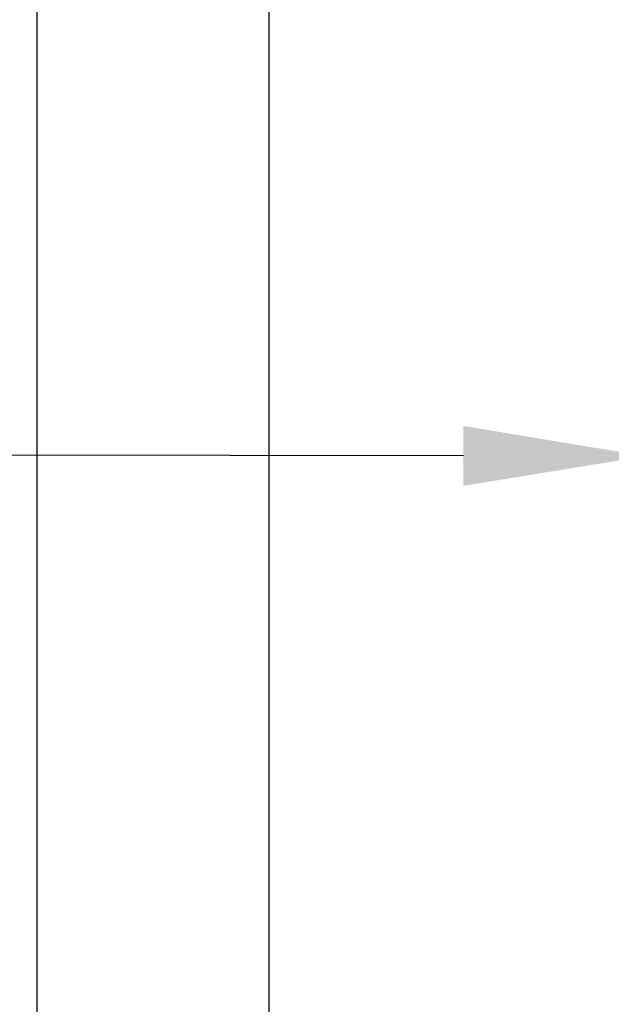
# Model space of a CAD drawing. Header units: inches. Extents: x 1390 to 5322, y 201 to 2979.
# Tile 22 of 85: x 1614 to 1679, y 2031 to 2140. Entities that reach past the tile are written whole.
import ezdxf
from ezdxf import colors
from ezdxf.entities.mleader import LeaderData, LeaderLine
from ezdxf.math import Vec2, Vec3

# ---------------------------------------------------------------- set-up
doc = ezdxf.new("R2010")
doc.units = ezdxf.units.IN
doc.header["$MEASUREMENT"] = 0
doc.layers.add('LV_PANEL MOUNT', color=7, linetype='Continuous')
doc.styles.get("Standard").update_dxf_attribs({"font": 'arial.ttf'})

msp = doc.modelspace()

# ---------------------------------------------------------------- linework, layer by layer
at = {"layer": 'LV_PANEL MOUNT'}
for p, q in [((1616.06, 2002.91), (1616.06, 2434.7)), ((1641.46, 2434.7), (1641.46, 2002.91))]:
    msp.add_line(p, q, dxfattribs=at)

# ---------------------------------------------------------------- leaders
ml = msp.add_multileader_mtext('Standard', dxfattribs=at)
ml.set_content('FU122', color=256)
ml.set_leader_properties()
ml.build(insert=Vec2(0, 0))
ml.multileader.update_dxf_attribs({"dogleg_length": 20.76, "arrow_head_size": 20})
ctx = ml.context
ctx.base_point, ctx.char_height, ctx.arrow_head_size, ctx.landing_gap_size, ctx.plane_origin = Vec3(1473.23, 1964.08), 16, 20, 12, Vec3(1291.23, 2256.14)
ctx.attachment_type = 2
notes = []
notes.append((ctx, [(0, (1, 1, 0), (1886.3, 1964.08), (-1, 0), 325, [(0, [(1886.62, 2140.93)], 0, [])])]))
ctx.mtext.insert, ctx.mtext.width, ctx.mtext.flow_direction = Vec3(1485.23, 1972.22), 61.1514, 5
ml = msp.add_multileader_mtext('Standard', dxfattribs=at)
ml.set_content('TS2', color=256)
ml.set_leader_properties()
ml.build(insert=Vec2(0, 0))
ml.multileader.update_dxf_attribs({"dogleg_length": 0.966, "arrow_head_size": 20})
ctx = ml.context
ctx.base_point, ctx.char_height, ctx.arrow_head_size, ctx.landing_gap_size, ctx.plane_origin = Vec3(1497.05, 2091.77), 16, 20, 12, Vec3(1533.35, 2064.06)
notes.append((ctx, [(0, (1, 1, 0), (1579.13, 2091.77), (-1, 0), 18.78, [(0, [(1682.84, 2091.62)], 0, [])])]))
ctx.mtext.insert, ctx.mtext.flow_direction = Vec3(1509.05, 2099.9), 5
for ctx, leaders in notes:
    for number, flags, end, landing, length, lines in leaders:
        leader = LeaderData()
        leader.index, (leader.has_last_leader_line, leader.has_dogleg_vector, leader.attachment_direction) = number, flags
        leader.last_leader_point, leader.dogleg_vector, leader.dogleg_length = Vec3(end), Vec3(landing), length
        for number, points, colour, breaks in lines:
            line = LeaderLine()
            line.index, line.vertices, line.color, line.breaks = number, Vec3.list(points), colors.encode_raw_color(colour), breaks
            leader.lines.append(line)
        ctx.leaders.append(leader)

doc.saveas('drawing.dxf')
